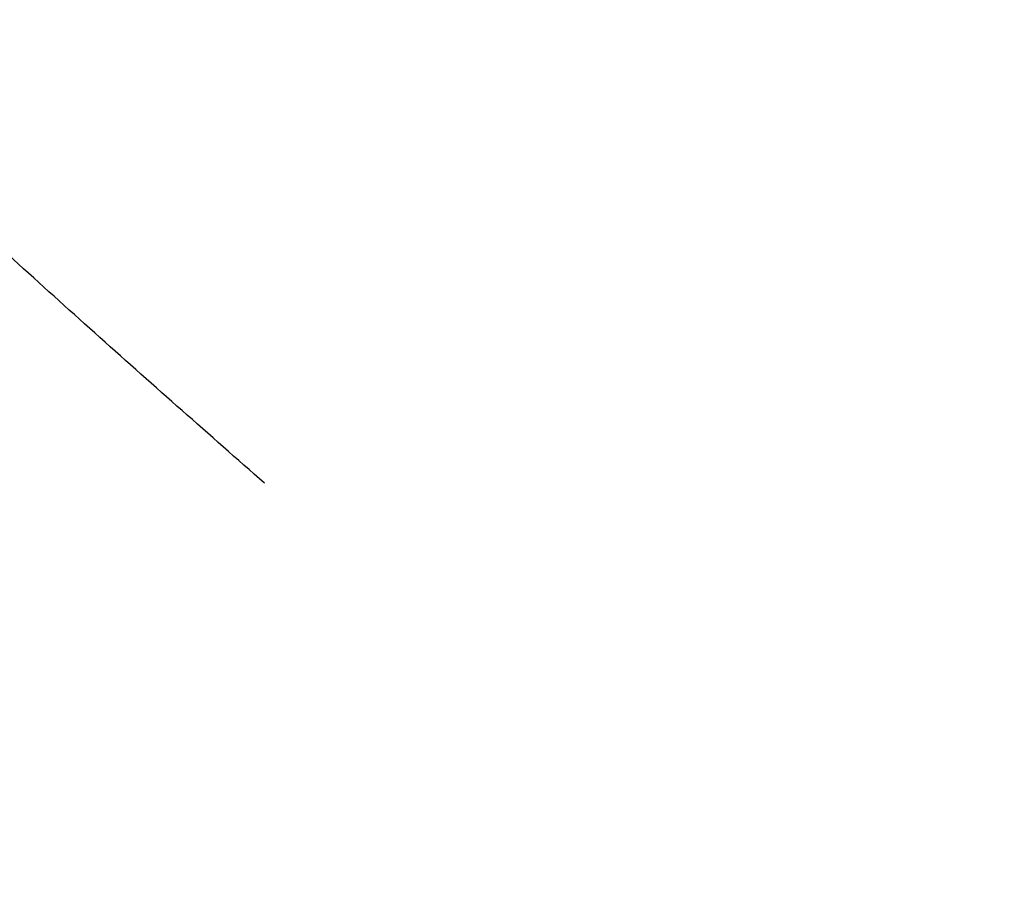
# Model space of a CAD drawing. Header units: millimetres. Extents: x -189 to 189, y -189 to 189.
# Tile 209 of 256: x -119.463 to -118.714, y -61.559 to -60.886. Entities that reach past the tile are written whole.
import ezdxf

# ---------------------------------------------------------------- set-up
doc = ezdxf.new("R2010")
doc.units = ezdxf.units.MM
doc.layers.add('Livello 01', color=7, linetype='Continuous', true_color=0x000000)

msp = doc.modelspace()

# ---------------------------------------------------------------- linework, layer by layer
at = {"layer": 'Livello 01', "color": 7, "true_color": 0xffffff}
msp.add_open_spline([(-119.27653, -61.23849, 335.96485), (-120.27426, -60.36854, 335.76214), (-121.10301, -59.39058, 335.6313), (-121.83868, -58.26522, 335.55529), (-122.39441, -57.07345, 335.55529)], degree=4, dxfattribs=at)
for points, knots in [([(-123.05664, -107.91777, 22), (-116.27815, -101.95294, 47.83302), (-109.81321, -96.26753, 72.82151), (-103.57278, -90.79024, 97.22135), (-92.67352, -81.27988, 139.88598), (-81.90577, -71.92611, 181.57949), (-77.71146, -68.28509, 197.70757), (-73.47544, -64.60267, 213.84896), (-69.21143, -60.88647, 229.96003)], [0, 0, 0, 0, 0, 0, 135.437643, 135.437643, 135.437643, 219.908896, 219.908896, 219.908896, 219.908896, 219.908896, 219.908896]), ([(-68.4328, -61.15396, 229.81737), (-70.48598, -63.04457, 221.75117), (-72.52688, -64.93295, 213.67887), (-74.55456, -66.81853, 205.6104), (-78.26939, -70.29056, 190.75923), (-81.95534, -73.76574, 175.93483), (-83.35684, -75.09174, 170.28878), (-85.20452, -76.84522, 162.8405), (-87.05645, -78.6078, 155.37643), (-87.19415, -78.73889, 154.82144), (-87.68395, -79.20528, 152.84743), (-88.1724, -79.67071, 150.87911), (-88.49391, -79.9772, 149.58363), (-88.95877, -80.42052, 147.71084), (-89.42533, -80.86572, 145.83163), (-89.66818, -81.09749, 144.85362), (-91.43536, -82.78441, 137.73745), (-93.20636, -84.47807, 130.61437), (-94.83198, -86.03419, 124.08785), (-97.76042, -88.83795, 112.35676), (-100.67239, -91.62386, 100.7422), (-101.91367, -92.81056, 95.80136), (-104.58047, -95.35744, 85.20799), (-107.24514, -97.8955, 74.66758), (-108.61641, -99.19947, 69.25482), (-111.12353, -101.57922, 59.37829), (-113.64854, -103.96751, 49.46505), (-114.77195, -105.02834, 45.06083), (-116.115, -106.29443, 39.80252), (-117.46769, -107.56707, 34.51413), (-117.66049, -107.7484, 33.76053), (-118.0092, -108.07629, 32.39779), (-118.35858, -108.40463, 31.03291), (-118.70185, -108.72713, 29.69221), (-119.02339, -109.0291, 28.4367), (-119.34519, -109.33118, 27.18053), (-119.51036, -109.48618, 26.53591), (-119.84128, -109.79668, 25.24453), (-120.17354, -110.10826, 23.94838), (-120.34001, -110.26433, 23.29908), (-120.50651, -110.42038, 22.64981), (-120.67314, -110.57656, 22)], [-219.909753, -219.909753, -219.909753, -219.909753, -219.909753, -219.909753, -177.747719, -177.747719, -177.747719, -142.21045, -142.21045, -142.21045, -138.675575, -138.675575, -138.675575, -131.857356, -131.857356, -131.857356, -128.871438, -128.871438, -128.871438, -94.738671, -94.738671, -94.738671, -67.188839, -67.188839, -67.188839, -38.029487, -38.029487, -38.029487, -13.999579, -13.999579, -13.999579, -10.010066, -10.010066, -10.010066, -6.791536, -6.791536, -6.791536, -3.395768, -3.395768, -3.395768, 0, 0, 0, 0, 0, 0])]:
    msp.add_open_spline(points, degree=5, knots=knots, dxfattribs=at)

doc.saveas('drawing.dxf')
